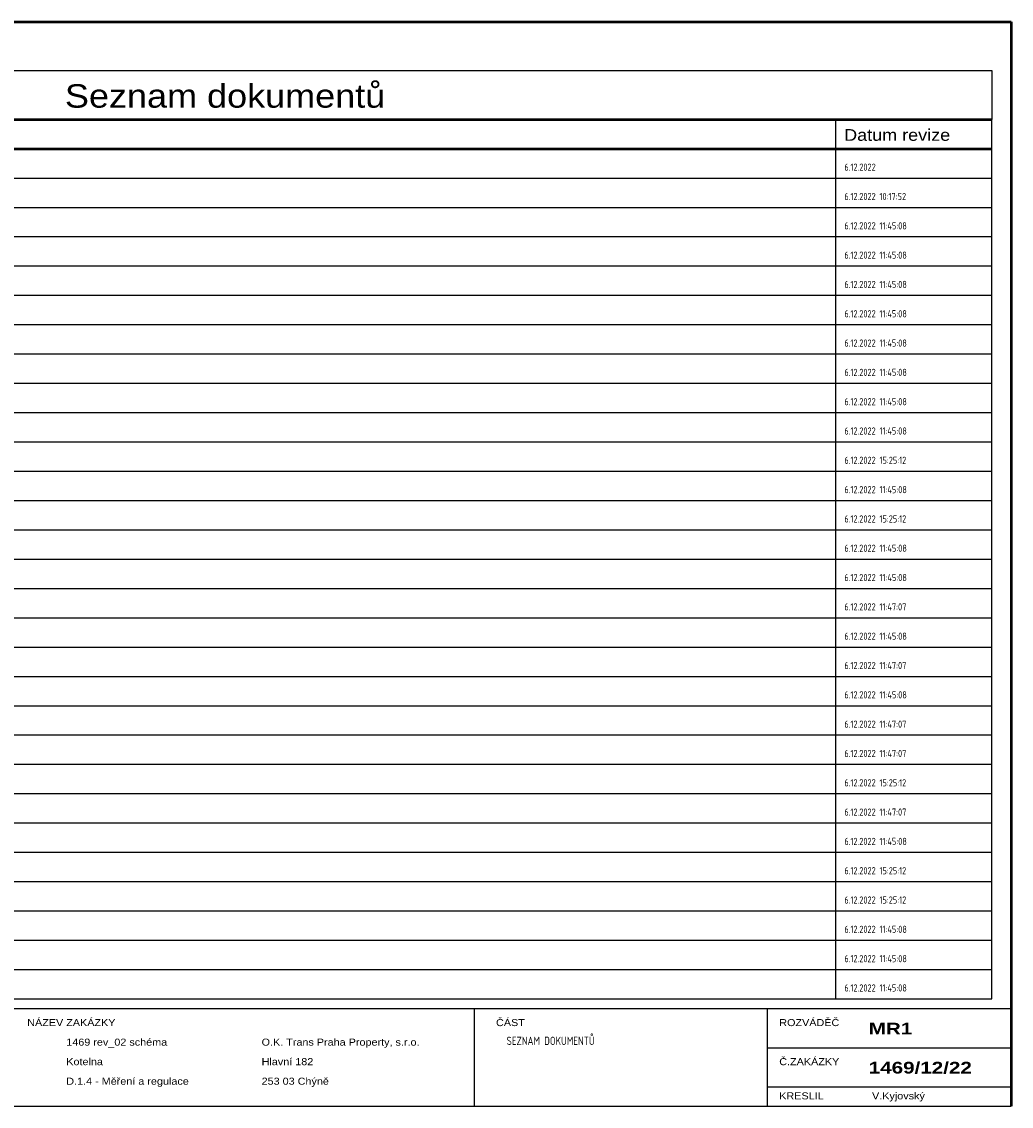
# Model space of a CAD drawing. Header units: millimetres. Extents: x 8 to 412, y 5 to 282.
# Tile 2 of 2: x 159 to 412, y 5 to 282. Entities that reach past the tile are written whole.
import ezdxf
from ezdxf.enums import TextEntityAlignment as Align

# ---------------------------------------------------------------- set-up
doc = ezdxf.new("R2010")
doc.units = ezdxf.units.MM
doc.linetypes.add('Caddy_Solid', pattern=[0])
doc.layers.add('Caddy_1', color=7, linetype='Caddy_Solid', lineweight=25)
doc.styles.add('Caddy_Arial', font='arial.ttf', dxfattribs={"width": 1.1})
doc.styles.add('Caddy_Arial Black', font='ariblk.ttf', dxfattribs={"width": 1.1})
doc.styles.add('Caddy_Vectorfont1p', font='isocp___.ttf', dxfattribs={"width": 0.9})

# ---------------------------------------------------------------- blocks, each defined once
blk = doc.blocks.new('B37C92F10DBC')
at = {"layer": 'Caddy_1', "color": 7, "linetype": 'Caddy_Solid', "lineweight": 50}
for p, q in [((7.5, 282.5), (412.5, 282.5)), ((412.5, 282.5), (412.5, 5)), ((12.5, 257.5), (407.5, 257.5)), ((12.5, 250), (407.5, 250))]:
    blk.add_line(p, q, dxfattribs=at)
at = {"layer": 'Caddy_1', "color": 7, "linetype": 'Caddy_Solid', "lineweight": 25}
for p, q in [((12.5, 270), (407.5, 270)), ((407.5, 270), (407.5, 257.5)), ((367.5, 257.5), (367.5, 32.5)), ((407.5, 32.5), (407.5, 257.5)), ((12.5, 242.5), (407.5, 242.5)), ((12.5, 235), (407.5, 235)), ((12.5, 227.5), (407.5, 227.5)), ((12.5, 220), (407.5, 220)), ((12.5, 212.5), (407.5, 212.5)), ((12.5, 205), (407.5, 205)), ((12.5, 197.5), (407.5, 197.5)), ((12.5, 190), (407.5, 190)), ((12.5, 182.5), (407.5, 182.5)), ((12.5, 175), (407.5, 175)), ((12.5, 167.5), (407.5, 167.5)), ((12.5, 160), (407.5, 160)), ((12.5, 152.5), (407.5, 152.5)), ((12.5, 145), (407.5, 145)), ((12.5, 137.5), (407.5, 137.5)), ((12.5, 130), (407.5, 130)), ((12.5, 122.5), (407.5, 122.5)), ((12.5, 115), (407.5, 115)), ((12.5, 107.5), (407.5, 107.5)), ((12.5, 100), (407.5, 100)), ((12.5, 92.5), (407.5, 92.5)), ((12.5, 85), (407.5, 85)), ((12.5, 77.5), (407.5, 77.5)), ((12.5, 70), (407.5, 70)), ((12.5, 62.5), (407.5, 62.5)), ((12.5, 55), (407.5, 55)), ((12.5, 47.5), (407.5, 47.5)), ((12.5, 40), (407.5, 40)), ((12.5, 32.5), (407.5, 32.5)), ((7.5, 30), (412.5, 30)), ((275, 30), (275, 5)), ((350, 30), (350, 5)), ((350, 20), (412.5, 20)), ((350, 10), (412.5, 10)), ((7.5, 5), (412.5, 5))]:
    blk.add_line(p, q, dxfattribs=at)
at = {"layer": 'Caddy_1', "color": 7, "lineweight": 25, "style": 'Caddy_Arial', "width": 1.1}
blk.add_text('Seznam dokumentů', height=6, dxfattribs=at).set_placement((211.25, 260.5), align=Align.CENTER)
at = {"layer": 'Caddy_1', "color": 7, "lineweight": 25}
for s, height, style, width, p in [('Datum revize', 3, 'Caddy_Arial', 1.1, (369.7, 252.02)), ('NÁZEV ZAKÁZKY', 1.8, 'Caddy_Arial', 1.1, (160.6, 25.52)), ('ČÁST', 1.8, 'Caddy_Arial', 1.1, (280.6, 25.52)), ('ROZVÁDĚČ', 1.8, 'Caddy_Arial', 1.1, (353.1, 25.52)), ('MR1', 3, 'Caddy_Arial Black', 1.1, (376, 23.38)), ('1469 rev_02 schéma', 1.8, 'Caddy_Arial', 1.1, (170.6, 20.52)), ('O.K. Trans Praha Property, s.r.o.', 1.8, 'Caddy_Arial', 1.1, (220.6, 20.52)), ('SEZNAM DOKUMENTŮ', 2.1, 'Caddy_Vectorfont1p', 0.9, (283.3, 20.7)), ('Kotelna', 1.8, 'Caddy_Arial', 1.1, (170.6, 15.52)), ('Hlavní 182', 1.8, 'Caddy_Arial', 1.1, (220.6, 15.52)), ('Č.ZAKÁZKY', 1.8, 'Caddy_Arial', 1.1, (353.1, 15.52)), ('1469/12/22', 3, 'Caddy_Arial Black', 1.1, (376, 13.38)), ('D.1.4 - Měření a regulace', 1.8, 'Caddy_Arial', 1.1, (170.6, 10.52)), ('253 03 Chýně', 1.8, 'Caddy_Arial', 1.1, (220.6, 10.52)), ('KRESLIL', 1.8, 'Caddy_Arial', 1.1, (353.1, 6.77)), ('V.Kyjovský', 1.8, 'Caddy_Arial', 1.1, (376.85, 6.77))]:
    blk.add_text(s, height=height, dxfattribs=dict(at, style=style, width=width)).set_placement(p)

msp = doc.modelspace()

# ---------------------------------------------------------------- block references
at = {"layer": 'Caddy_1'}
msp.add_blockref('B37C92F10DBC', (0, 0, 1), dxfattribs=at)

# ---------------------------------------------------------------- texts
at = {"layer": 'Caddy_1', "color": 7, "lineweight": 25, "style": 'Caddy_Vectorfont1p', "width": 0.9}
for s, height, p in [('6.12.2022', 1.838, (369.77, 244.36)), ('6.12.2022 10:17:52', 1.8375, (369.77, 236.86)), ('6.12.2022 11:45:08', 1.8375, (369.77, 229.36)), ('6.12.2022 11:45:08', 1.8375, (369.77, 221.86)), ('6.12.2022 11:45:08', 1.8375, (369.77, 214.36)), ('6.12.2022 11:45:08', 1.8375, (369.77, 206.86)), ('6.12.2022 11:45:08', 1.8375, (369.77, 199.36)), ('6.12.2022 11:45:08', 1.8375, (369.77, 191.86)), ('6.12.2022 11:45:08', 1.8375, (369.77, 184.36)), ('6.12.2022 11:45:08', 1.8375, (369.77, 176.86)), ('6.12.2022 15:25:12', 1.8375, (369.77, 169.36)), ('6.12.2022 11:45:08', 1.8375, (369.77, 161.86)), ('6.12.2022 15:25:12', 1.8375, (369.77, 154.36)), ('6.12.2022 11:45:08', 1.8375, (369.77, 146.86)), ('6.12.2022 11:45:08', 1.8375, (369.77, 139.36)), ('6.12.2022 11:47:07', 1.8375, (369.77, 131.86)), ('6.12.2022 11:45:08', 1.8375, (369.77, 124.36)), ('6.12.2022 11:47:07', 1.8375, (369.77, 116.86)), ('6.12.2022 11:45:08', 1.8375, (369.77, 109.36)), ('6.12.2022 11:47:07', 1.8375, (369.77, 101.86)), ('6.12.2022 11:47:07', 1.8375, (369.77, 94.36)), ('6.12.2022 15:25:12', 1.8375, (369.77, 86.86)), ('6.12.2022 11:47:07', 1.8375, (369.77, 79.36)), ('6.12.2022 11:45:08', 1.8375, (369.77, 71.86)), ('6.12.2022 15:25:12', 1.8375, (369.77, 64.36)), ('6.12.2022 15:25:12', 1.8375, (369.77, 56.86)), ('6.12.2022 11:45:08', 1.8375, (369.77, 49.36)), ('6.12.2022 11:45:08', 1.8375, (369.77, 41.86)), ('6.12.2022 11:45:08', 1.8375, (369.77, 34.36))]:
    msp.add_text(s, height=height, dxfattribs=at).set_placement(p)

doc.saveas('drawing.dxf')
